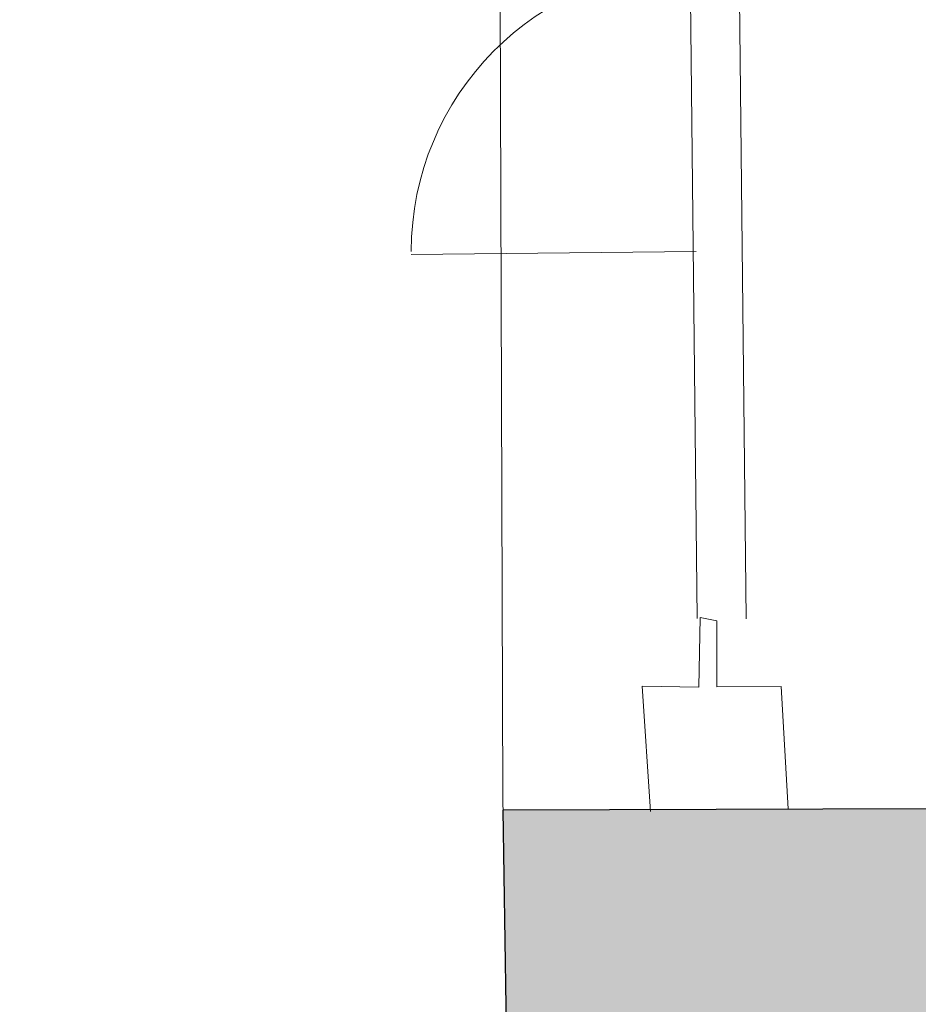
# Model space of a CAD drawing. Extents: x -6068 to 35118, y -17738 to 67348.
# Tile 112 of 243: x 1392 to 1557, y -1382 to -1201. Entities that reach past the tile are written whole.
import ezdxf

# ---------------------------------------------------------------- set-up
doc = ezdxf.new("R2010")
doc.units = 0
doc.header["$LTSCALE"] = 15
doc.linetypes.add('Continua', pattern=[0])
doc.linetypes.add('Cui_CONTINU', pattern=[0])
doc.layers.add('EDL_RDJ murs & cloisons', color=5, linetype='CONTINUOUS')
doc.layers.add('PIS-fond de plan', color=7, linetype='Cui_CONTINU')
for name, color, linetype, lineweight, true_color in [('Enveloppe - NIVEAUX - Style par défaut', 7, 'Continua', 0, 0x000000), ('Porte - Ouvertures - NIVEAUX - Style par défaut', 7, 'Continua', 0, 0x000000), ('Porte - Seuil - NIVEAUX - Style par défaut', 7, 'Continua', 0, 0x000000)]:
    doc.layers.add(name, color=color, linetype=linetype, lineweight=lineweight, true_color=true_color)

# ---------------------------------------------------------------- blocks, each defined once
blk = doc.blocks.new('EDL_RDJ plan_2025 10 17')
at = {"layer": 'EDL_RDJ murs & cloisons', "linetype": 'Continuous', "ltscale": 0.08}
h = blk.add_hatch(color=9, dxfattribs=at)
h.dxf.hatch_style = 1
h.paths.add_polyline_path([(1410.5, -1672.27), (1406.51, -1675.29), (1406.54, -1681.29), (1406.78, -1742.22), (1406.78, -1751.22), (1497.03, -1751.24), (1496.32, -1789.52), (1495.65, -1823.05), (1495.64, -1827.8), (1510.94, -1827.61), (1554.45, -1827.09), (1569.9, -1827.19), (1638.24, -1827.64), (1706.59, -1828.09), (1706.61, -1795.13), (1707.02, -1791.75), (1706.99, -1782.75), (1706.47, -1782.8), (1701.58, -1732.74), (1595.97, -1733.16), (1596.02, -1721.59), (1581.02, -1721.54), (1581.94, -1464.52), (1574.08, -1464.55), (1573.7, -1345.92), (1495.31, -1346.17), (1496.75, -1442.28), (1415.22, -1443.59), (1416.49, -1522.77), (1498.51, -1523.19), (1500.38, -1671.93)])
blk.add_lwpolyline([(1573.7, -1345.92), (1495.31, -1346.17), (1496.75, -1442.28), (1415.22, -1443.59), (1416.49, -1522.77), (1498.51, -1523.19), (1500.38, -1671.93), (1410.5, -1672.27)], dxfattribs=at)
at = {"layer": 'Enveloppe - NIVEAUX - Style par défaut', "color": 18, "linetype": 'Continua', "lineweight": 20, "ltscale": 0.1, "true_color": 0x000000}
for p, q in [((1494.55, -1108.05), (1495.27, -1343.53)), ((1495.27, -1343.53), (1496.75, -1442.28))]:
    blk.add_line(p, q, dxfattribs=at)
at = {"layer": 'Porte - Ouvertures - NIVEAUX - Style par défaut', "color": 103, "linetype": 'Continua', "lineweight": 13, "ltscale": 0.1, "true_color": 0x49c386}
blk.add_line((1530.8, -1243.49), (1478.47, -1244.05), dxfattribs=at)
blk.add_lwpolyline([(1522.41, -1346.41), (1520.91, -1323.37), (1531.34, -1323.56), (1531.58, -1310.77), (1534.61, -1311.36), (1534.6, -1323.54), (1546.44, -1323.46), (1547.72, -1345.92)], dxfattribs=at)
at = {"layer": 'Porte - Ouvertures - NIVEAUX - Style par défaut', "color": 103, "linetype": 'Continua', "lineweight": 5, "ltscale": 0.1, "true_color": 0x49c386}
blk.add_arc((1530.8, -1243.49), 52.33, 90.6101, 180, dxfattribs=at)
at = {"layer": 'Porte - Seuil - NIVEAUX - Style par défaut', "color": 103, "linetype": 'Continua', "lineweight": 5, "ltscale": 0.1, "true_color": 0x49c386}
for p, q in [((1529.16, -1135.84), (1531.02, -1310.96)), ((1540.02, -1311.04), (1538.15, -1135.74))]:
    blk.add_line(p, q, dxfattribs=at)

msp = doc.modelspace()

# ---------------------------------------------------------------- block references
at = {"layer": 'PIS-fond de plan'}
msp.add_blockref('EDL_RDJ plan_2025 10 17', (-14.33, 0), dxfattribs=at)

doc.saveas('drawing.dxf')
